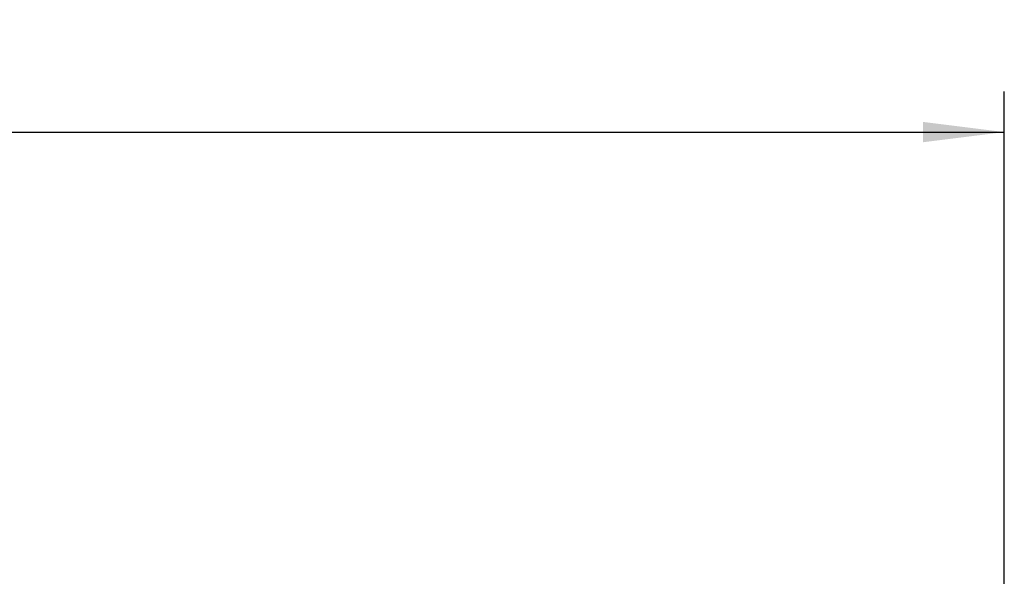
# Model space of a CAD drawing. Header units: millimetres. Extents: x 0 to 420, y 0 to 297.
# Tile 55 of 145: x 167 to 216, y 198 to 226. Entities that reach past the tile are written whole.
import ezdxf

# ---------------------------------------------------------------- set-up
doc = ezdxf.new("R2010")
doc.units = ezdxf.units.MM
doc.layers.add('标注层', color=150, linetype='Continuous')
doc.styles.add('SLDTEXTSTYLE2', font='TXT', dxfattribs={"width": 0.7})
doc.dimstyles.new('SLDDIMSTYLE1', dxfattribs={"dimtxt": 4.850694, "dimasz": 4, "dimexe": 0, "dimexo": 0.0625, "dimgap": 1.212674, "dimtad": 2, "dimlfac": 2, "dimrnd": 1e-09, "dimzin": 12, "dimdsep": 46, "dimtxsty": 'SLDTEXTSTYLE2', "dimsah": 1, "dimcen": 0.09, "dimadec": 0, "dimazin": 3, "dimtfac": 1, "dimtdec": 3, "dimtofl": 0, "dimtmove": 0, "dimatfit": 3, "dimfxl": 1, "dimfrac": 2, "dimtolj": 1, "dimtzin": 12, "dimarcsym": 0})

# ---------------------------------------------------------------- blocks, each defined once
blk = doc.blocks.new('_D_8')
at = {"layer": '标注层'}
for p, q in [((93.17, 197.535), (93.17, 221.987)), ((215.67, 197.535), (215.67, 221.987)), ((93.17, 219.987), (215.67, 219.987))]:
    blk.add_line(p, q, dxfattribs=at)
for points in [[(93.17, 219.987), (97.17, 219.487), (97.17, 220.487)], [(215.67, 219.987), (211.67, 220.487), (211.67, 219.487)]]:
    blk.add_solid(points, dxfattribs=at)
at = {"layer": '标注层', "insert": (150.186, 225.444), "char_height": 4.2333, "attachment_point": 1, "style": 'SLDTEXTSTYLE2'}
blk.add_mtext('245', dxfattribs=at)

msp = doc.modelspace()

# ---------------------------------------------------------------- dimensions: what is measured, and where the dimension line sits
at = {"layer": '标注层'}
dim = msp.add_linear_dim(base=(215.6696, 219.9867), p1=(93.1696, 197.5352), p2=(215.6696, 197.5352), dimstyle='SLDDIMSTYLE1', dxfattribs=at)
dim.commit()
dim.dimension.update_dxf_attribs({"geometry": '_D_8', "text_midpoint": (154.4196, 219.9867), "dimtype": 160})

doc.saveas('drawing.dxf')
